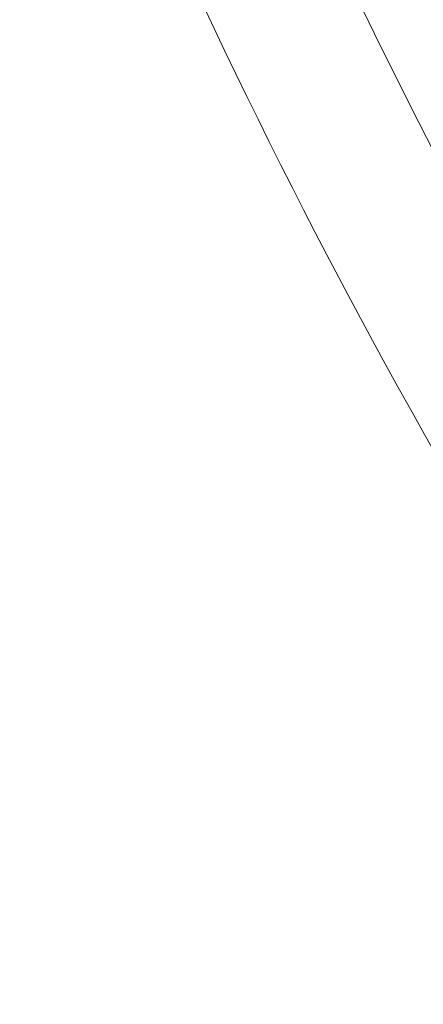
# Model space of a CAD drawing. Header units: inches. Extents: x 1352 to 2050, y -1711 to -1289.
# Tile 214 of 256: x 1796.229 to 1796.768, y -1513.15 to -1511.836. Entities that reach past the tile are written whole.
import ezdxf

# ---------------------------------------------------------------- set-up
doc = ezdxf.new("R2010")
doc.units = ezdxf.units.IN
doc.header["$MEASUREMENT"] = 0
doc.layers.add('图层 1', color=7, linetype='Continuous')

# ---------------------------------------------------------------- blocks, each defined once
blk = doc.blocks.new('block 16')
at = {"layer": '图层 1', "lineweight": 0}
blk.add_open_spline([(1796.0671, -1509.3036), (1796.0619, -1509.3701), (1796.0588, -1509.4386), (1796.0588, -1509.5092), (1796.0571, -1510.5311), (1796.6187, -1511.9597), (1797.4613, -1513.1176), (1798.3033, -1514.28), (1799.4247, -1515.1651), (1800.5041, -1515.1613), (1800.7897, -1515.1606), (1801.0746, -1515.1006), (1801.3557, -1514.9683), (1801.4029, -1514.9453), (1801.4597, -1514.9656), (1801.4814, -1515.0124), (1801.5045, -1515.0603), (1801.4838, -1515.1165), (1801.4366, -1515.1396), (1801.1304, -1515.2843), (1800.8169, -1515.3507), (1800.5041, -1515.3507), (1799.3186, -1515.3473), (1798.1703, -1514.413), (1797.308, -1513.2296), (1796.4471, -1512.0421), (1795.8711, -1510.5969), (1795.869, -1509.5092), (1795.869, -1509.4338), (1795.8718, -1509.3604), (1795.878, -1509.2884), (1795.8818, -1509.2364), (1795.9276, -1509.1975), (1795.98, -1509.2016), (1796.0323, -1509.2061), (1796.0709, -1509.2515), (1796.0671, -1509.3036)], degree=3, knots=[0, 0, 0, 0, 1, 1, 1, 2, 2, 2, 3, 3, 3, 4, 4, 4, 5, 5, 5, 6, 6, 6, 7, 7, 7, 8, 8, 8, 9, 9, 9, 10, 10, 10, 11, 11, 11, 12, 12, 12, 12], dxfattribs=at)
blk = doc.blocks.new('block 9')
at = {"layer": '图层 1'}
blk.add_blockref('block 16', (0, 0), dxfattribs=at)
blk = doc.blocks.new('block 2')
at = {"layer": '图层 1'}
blk.add_blockref('block 9', (0, 0), dxfattribs=at)

msp = doc.modelspace()

# ---------------------------------------------------------------- block references
at = {"layer": '图层 1'}
msp.add_blockref('block 2', (0, 0), dxfattribs=at)

doc.saveas('drawing.dxf')
